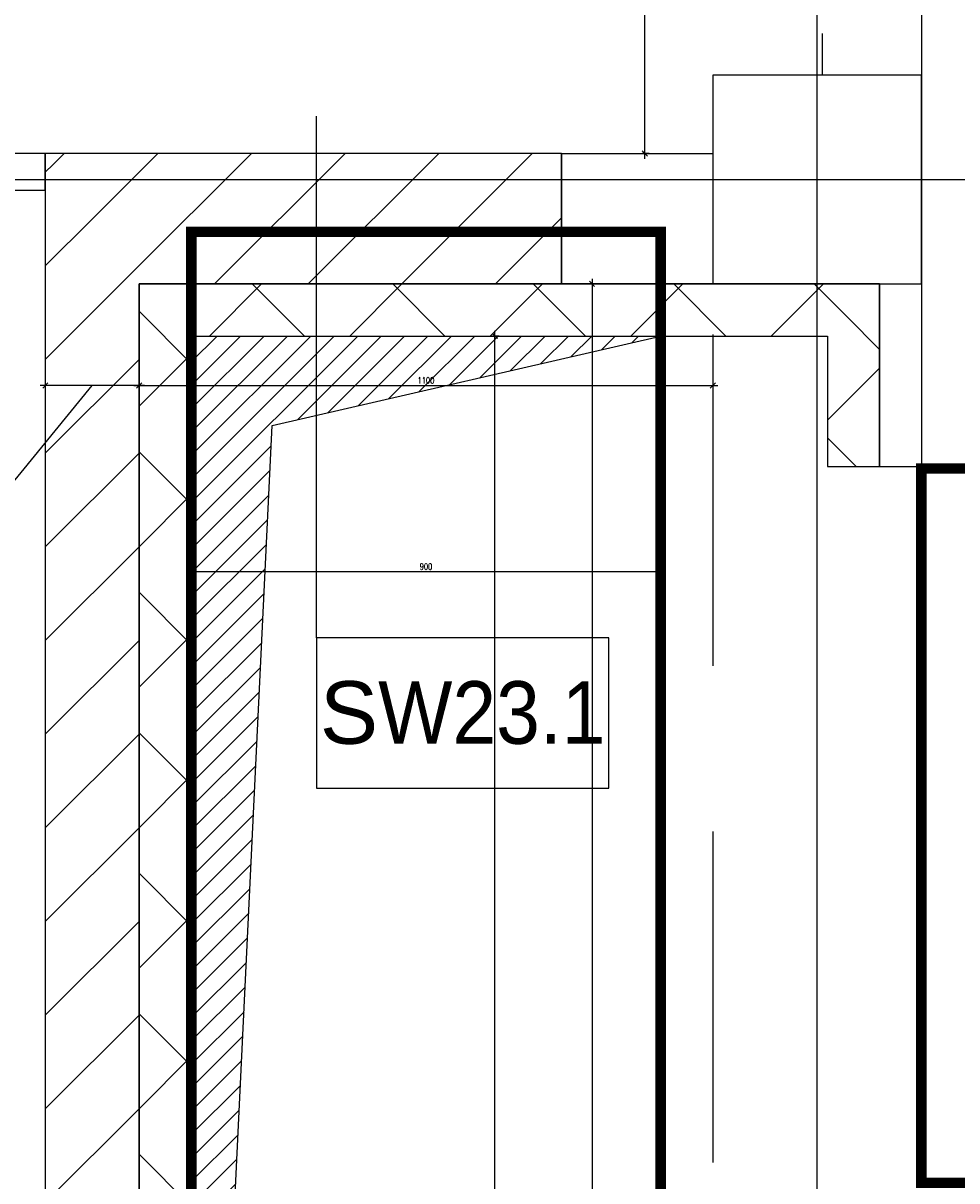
# Model space of a CAD drawing. Header units: centimetres. Extents: x -149939 to 48626, y -46000 to 152985.
# Tile 214 of 256: x -24063 to -22272, y 80180 to 82400. Entities that reach past the tile are written whole.
import ezdxf

# ---------------------------------------------------------------- set-up
doc = ezdxf.new("R2010")
doc.units = ezdxf.units.CM
doc.header["$LTSCALE"] = 50
doc.header["$PDMODE"] = 35
doc.header["$PDSIZE"] = 0.1
for name, pattern in [('Kondygnacja  -0_5$0$HIDDEN', [9.525, 6.35, -3.175]), ('Kondygnacja +0_5$0$DOT2', [3.175, 0, -3.175]), ('Osie rzutów$0$DASHDOT2', [12.7, 6.35, -3.175, 0, -3.175]), ('SU Lampy kwadratowe  -1$0$HIDDENX2', [19.05, 12.7, -6.35])]:
    doc.linetypes.add(name, pattern=pattern)
doc.layers.get('0').update_dxf_attribs({"color": 8})
doc.layers.get('DEFPOINTS').update_dxf_attribs({"color": 8})
for name, color, linetype in [('bgde_otwory', 250, 'Continuous'), ('Kondygnacja  -0_5$0$ARCH_INFO_OPISY', 8, 'Continuous'), ('Kondygnacja  -0_5$0$ARCH_INFO_OPISY_PRZEGRODY', 8, 'Continuous'), ('Kondygnacja  -0_5$0$ARCH_MUROWANE', 8, 'Continuous'), ('Kondygnacja  -0_5$0$ARCH_MUROWANE_IST', 8, 'Continuous'), ('Kondygnacja  -0_5$0$ARCH_OCIEPLENIE', 8, 'Continuous'), ('Kondygnacja  -0_5$0$ARCH_STROP', 8, 'Continuous'), ('Kondygnacja  -0_5$0$ARCH_WYPOSAŻENIE_SANITARNE_IST', 8, 'Continuous'), ('Kondygnacja  -0_5$0$ARCH_ŻELBET_IST', 8, 'Continuous'), ('Kondygnacja +0_5$0$ARCH_WYBURZENIA', 8, 'Kondygnacja +0_5$0$DOT2'), ('Kondygnacja -1$0$ARCH_ŚLUSARKA_DRZWI', 8, 'Continuous'), ('Osie rzutów$0$ARCH_INFO_OSIE_IST', 8, 'Osie rzutów$0$DASHDOT2'), ('Osie rzutów$0$ARCH_INFO_OSIE_OPISY_IST', 8, 'Continuous')]:
    doc.layers.add(name, color=color, linetype=linetype)
doc.layers.add('Kondygnacja  -0_5$0$ARCH_INFO_WYMIARY', color=8, linetype='Continuous', lineweight=9)
doc.layers.add('Kondygnacja  -0_5$0$ARCH_WIDOK', color=8, linetype='Continuous', lineweight=13)
doc.styles.add('Kondygnacja  -0_5$0$Arial', font='ARIAL.TTF')
doc.styles.add('Kondygnacja  -0_5$0$Romans', font='Romans.shx', dxfattribs={"width": 0.7})
doc.styles.add('Kondygnacja  -0_5$0$Standard', font='txt')
doc.dimstyles.new('Kondygnacja  -0_5$0$ISO-25', dxfattribs={"dimtxt": 2.5, "dimasz": 2.5, "dimexe": 1.25, "dimexo": 0.625, "dimtad": 1, "dimtxsty": 'Kondygnacja  -0_5$0$Standard', "dimcen": 2.5, "dimadec": 0, "dimazin": 0, "dimtfac": 1, "dimtmove": 0, "dimatfit": 3, "dimfxl": 1, "dimarcsym": 0})
doc.dimstyles.new('Kondygnacja  -0_5$0$Wymiary 1-100', dxfattribs={"dimtxt": 12, "dimasz": 10, "dimexe": 5, "dimexo": 0, "dimgap": 4, "dimtad": 1, "dimrnd": 0.5, "dimzin": 12, "dimdsep": 46, "dimtxsty": 'Kondygnacja  -0_5$0$Romans', "dimblk": 'Kondygnacja  -0_5$0$_Oblique', "dimcen": 10, "dimdle": 10, "dimclrt": 55, "dimazin": 0, "dimtfac": 1, "dimtmove": 1, "dimatfit": 3, "dimfxl": 8, "dimfxlon": 1, "dimtolj": 1, "dimtzin": 0, "dimarcsym": 0})
pattern_1 = [(45, (-121140, -45000), (-134.70384, 134.70384), []), (135, (-121140, -45000), (-134.70384, -134.70384), [])]

# ---------------------------------------------------------------- blocks, each defined once
blk = doc.blocks.new('Osie rzutów')
at = {"layer": 'Osie rzutów$0$ARCH_INFO_OSIE_IST', "ltscale": 10}
for p, q in [((9860, 12255), (9860, 14290.38)), ((7947.38, 12710), (13655, 12710))]:
    blk.add_line(p, q, dxfattribs=at)
blk = doc.blocks.new('Kondygnacja  -0_5$0$_Oblique')
at = {"color": 0, "linetype": 'ByBlock', "lineweight": -2}
blk.add_line((-0.5, -0.5), (0.5, 0.5), dxfattribs=at)
blk = doc.blocks.new('*D155')
at = {"layer": 'DEFPOINTS', "color": 0}
for p in [(-22870.2, 90190), (-22740, 90190), (-22740, 82150)]:
    blk.add_point(p, dxfattribs=at)
at = {"layer": 'Kondygnacja  -0_5$0$ARCH_INFO_WYMIARY', "color": 0, "lineweight": -2}
for p, q in [((-22870.2, 82140), (-22870.2, 90200)), ((-22862.2, 90190), (-22875.2, 90190)), ((-22862.2, 82150), (-22875.2, 82150))]:
    blk.add_line(p, q, dxfattribs=at)
at = {"layer": 'Kondygnacja  -0_5$0$ARCH_INFO_WYMIARY', "color": 0, "linetype": 'ByBlock', "lineweight": -2, "xscale": 10, "yscale": 10, "zscale": 10}
for p, rotation in [((-22870.2, 90190), 90), ((-22870.2, 82150), 270)]:
    blk.add_blockref('Kondygnacja  -0_5$0$_Oblique', p, dxfattribs=dict(at, rotation=rotation))
at = {"layer": 'Kondygnacja  -0_5$0$ARCH_INFO_WYMIARY', "color": 55, "insert": (-22880.2, 86170), "char_height": 12, "attachment_point": 5, "rotation": 90, "style": 'Kondygnacja  -0_5$0$Romans'}
blk.add_mtext('\\A1;8040', dxfattribs=at)
blk = doc.blocks.new('*D179')
at = {"layer": 'DEFPOINTS', "color": 0}
for p in [(-24020, 81900), (-25165.6, 12687.8), (-24020, 12492.9)]:
    blk.add_point(p, dxfattribs=at)
at = {"layer": 'Kondygnacja  -0_5$0$ARCH_INFO_WYMIARY', "color": 0, "lineweight": -2}
for p, q in [((-25165.6, 12500.9), (-25165.6, 12487.9)), ((-24020, 12500.9), (-24020, 12487.9)), ((-25175.6, 12492.9), (-24010, 12492.9))]:
    blk.add_line(p, q, dxfattribs=at)
at = {"layer": 'Kondygnacja  -0_5$0$ARCH_INFO_WYMIARY', "color": 0, "linetype": 'ByBlock', "lineweight": -2, "xscale": 10, "yscale": 10, "zscale": 10, "rotation": 180}
blk.add_blockref('Kondygnacja  -0_5$0$_Oblique', (-25165.6, 12492.9), dxfattribs=at)
at = {"layer": 'Kondygnacja  -0_5$0$ARCH_INFO_WYMIARY', "color": 0, "linetype": 'ByBlock', "lineweight": -2, "xscale": 10, "yscale": 10, "zscale": 10}
blk.add_blockref('Kondygnacja  -0_5$0$_Oblique', (-24020, 12492.9), dxfattribs=at)
at = {"layer": 'Kondygnacja  -0_5$0$ARCH_INFO_WYMIARY', "color": 55, "insert": (-24592.8, 12502.9), "char_height": 12, "attachment_point": 5, "style": 'Kondygnacja  -0_5$0$Romans'}
blk.add_mtext('\\A1;1145.5', dxfattribs=at)
blk = doc.blocks.new('Kondygnacja  -0_5$0$_Dot')
at = {"color": 0, "linetype": 'ByBlock', "lineweight": -2}
blk.add_line((-0.5, 0), (-1, 0), dxfattribs=at)
at = {"color": 0, "linetype": 'ByBlock', "const_width": 0.5}
blk.add_lwpolyline([(-0.25, 0, 1), (0.25, 0, 1)], format="xyb", close=True, dxfattribs=at)
blk = doc.blocks.new('*D212')
at = {"layer": 'DEFPOINTS', "color": 0}
for p in [(-30586.3, 81900), (-30681.1, 12489.5), (9064, 12489.5)]:
    blk.add_point(p, dxfattribs=at)
at = {"layer": 'Kondygnacja  -0_5$0$ARCH_INFO_WYMIARY', "color": 0, "lineweight": -2}
for p, q in [((-30673.1, 81900), (-30686.1, 81900)), ((-30681.1, 81910), (-30681.1, 12479.5)), ((-30673.1, 12489.5), (-30686.1, 12489.5))]:
    blk.add_line(p, q, dxfattribs=at)
at = {"layer": 'Kondygnacja  -0_5$0$ARCH_INFO_WYMIARY', "color": 0, "linetype": 'ByBlock', "lineweight": -2, "xscale": 10, "yscale": 10, "zscale": 10}
for p, rotation in [((-30681.1, 81900), 90), ((-30681.1, 12489.5), 270)]:
    blk.add_blockref('Kondygnacja  -0_5$0$_Oblique', p, dxfattribs=dict(at, rotation=rotation))
at = {"layer": 'Kondygnacja  -0_5$0$ARCH_INFO_WYMIARY', "color": 55, "insert": (-30691.1, 47194.8), "char_height": 12, "attachment_point": 5, "rotation": 90, "style": 'Kondygnacja  -0_5$0$Romans'}
blk.add_mtext('\\A1;69410.5', dxfattribs=at)
blk = doc.blocks.new('*D233')
at = {"layer": 'DEFPOINTS', "color": 0}
for p in [(-23740, 82060.3), (-22840, 82060.3), (-23740, 81348)]:
    blk.add_point(p, dxfattribs=at)
at = {"layer": 'Kondygnacja  -0_5$0$ARCH_INFO_WYMIARY', "color": 0, "lineweight": -2}
for p, q in [((-22830, 81348), (-23750, 81348)), ((-23740, 81356), (-23740, 81343)), ((-22840, 81356), (-22840, 81343))]:
    blk.add_line(p, q, dxfattribs=at)
at = {"layer": 'Kondygnacja  -0_5$0$ARCH_INFO_WYMIARY', "color": 0, "linetype": 'ByBlock', "lineweight": -2, "xscale": 10, "yscale": 10, "zscale": 10, "rotation": 180}
blk.add_blockref('Kondygnacja  -0_5$0$_Oblique', (-23740, 81348), dxfattribs=at)
at = {"layer": 'Kondygnacja  -0_5$0$ARCH_INFO_WYMIARY', "color": 0, "linetype": 'ByBlock', "lineweight": -2, "xscale": 10, "yscale": 10, "zscale": 10}
blk.add_blockref('Kondygnacja  -0_5$0$_Oblique', (-22840, 81348), dxfattribs=at)
at = {"layer": 'Kondygnacja  -0_5$0$ARCH_INFO_WYMIARY', "color": 55, "insert": (-23290, 81358), "char_height": 12, "attachment_point": 5, "style": 'Kondygnacja  -0_5$0$Romans'}
blk.add_mtext('\\A1;900', dxfattribs=at)
blk = doc.blocks.new('*D234')
at = {"layer": 'DEFPOINTS', "color": 0}
for p in [(-23157.7, 81800), (9804.9, 81800), (-23090.8, 78400)]:
    blk.add_point(p, dxfattribs=at)
at = {"layer": 'Kondygnacja  -0_5$0$ARCH_INFO_WYMIARY', "color": 0, "lineweight": -2}
for p, q in [((-23157.7, 78390), (-23157.7, 81810)), ((-23149.7, 81800), (-23162.7, 81800)), ((-23149.7, 78400), (-23162.7, 78400))]:
    blk.add_line(p, q, dxfattribs=at)
at = {"layer": 'Kondygnacja  -0_5$0$ARCH_INFO_WYMIARY', "color": 0, "linetype": 'ByBlock', "lineweight": -2, "xscale": 10, "yscale": 10, "zscale": 10}
for p, rotation in [((-23157.7, 81800), 90), ((-23157.7, 78400), 270)]:
    blk.add_blockref('Kondygnacja  -0_5$0$_Oblique', p, dxfattribs=dict(at, rotation=rotation))
at = {"layer": 'Kondygnacja  -0_5$0$ARCH_INFO_WYMIARY', "color": 55, "insert": (-23167.7, 80100), "char_height": 12, "attachment_point": 5, "rotation": 90, "style": 'Kondygnacja  -0_5$0$Romans'}
blk.add_mtext('\\A1;3400', dxfattribs=at)
blk = doc.blocks.new('*D252')
at = {"layer": 'DEFPOINTS', "color": 0}
for p in [(-23840, 81900), (-22740, 81802.7), (-22740, 81705.1)]:
    blk.add_point(p, dxfattribs=at)
at = {"layer": 'Kondygnacja  -0_5$0$ARCH_INFO_WYMIARY', "color": 0, "lineweight": -2}
for p, q in [((-23850, 81705.1), (-22730, 81705.1)), ((-23840, 81713.1), (-23840, 81700.1)), ((-22740, 81713.1), (-22740, 81700.1))]:
    blk.add_line(p, q, dxfattribs=at)
at = {"layer": 'Kondygnacja  -0_5$0$ARCH_INFO_WYMIARY', "color": 0, "linetype": 'ByBlock', "lineweight": -2, "xscale": 10, "yscale": 10, "zscale": 10, "rotation": 180}
blk.add_blockref('Kondygnacja  -0_5$0$_Oblique', (-23840, 81705.1), dxfattribs=at)
at = {"layer": 'Kondygnacja  -0_5$0$ARCH_INFO_WYMIARY', "color": 0, "linetype": 'ByBlock', "lineweight": -2, "xscale": 10, "yscale": 10, "zscale": 10}
blk.add_blockref('Kondygnacja  -0_5$0$_Oblique', (-22740, 81705.1), dxfattribs=at)
at = {"layer": 'Kondygnacja  -0_5$0$ARCH_INFO_WYMIARY', "color": 55, "insert": (-23290, 81715.1), "char_height": 12, "attachment_point": 5, "style": 'Kondygnacja  -0_5$0$Romans'}
blk.add_mtext('\\A1;1100', dxfattribs=at)
blk = doc.blocks.new('*D253')
at = {"layer": 'DEFPOINTS', "color": 0}
for p in [(-24020, 81900), (-23840, 81900), (-24020, 81705.1)]:
    blk.add_point(p, dxfattribs=at)
at = {"layer": 'Kondygnacja  -0_5$0$ARCH_INFO_WYMIARY', "color": 0, "lineweight": -2}
for p, q in [((-24222.3, 81348), (-23930, 81705.1)), ((-23830, 81705.1), (-24030, 81705.1)), ((-24020, 81713.1), (-24020, 81700.1)), ((-23840, 81713.1), (-23840, 81700.1)), ((-24250.7, 81348), (-24222.3, 81348))]:
    blk.add_line(p, q, dxfattribs=at)
at = {"layer": 'Kondygnacja  -0_5$0$ARCH_INFO_WYMIARY', "color": 0, "linetype": 'ByBlock', "lineweight": -2, "xscale": 10, "yscale": 10, "zscale": 10, "rotation": 180}
blk.add_blockref('Kondygnacja  -0_5$0$_Oblique', (-24020, 81705.1), dxfattribs=at)
at = {"layer": 'Kondygnacja  -0_5$0$ARCH_INFO_WYMIARY', "color": 0, "linetype": 'ByBlock', "lineweight": -2, "xscale": 10, "yscale": 10, "zscale": 10}
blk.add_blockref('Kondygnacja  -0_5$0$_Oblique', (-23840, 81705.1), dxfattribs=at)
at = {"layer": 'Kondygnacja  -0_5$0$ARCH_INFO_WYMIARY', "color": 55, "insert": (-24236.5, 81358), "char_height": 12, "attachment_point": 5, "style": 'Kondygnacja  -0_5$0$Romans'}
blk.add_mtext('\\A1;180', dxfattribs=at)
blk = doc.blocks.new('*D254')
at = {"layer": 'DEFPOINTS', "color": 0}
for p in [(-23840, 81900), (-22971.6, 78300), (-22740, 78300)]:
    blk.add_point(p, dxfattribs=at)
at = {"layer": 'Kondygnacja  -0_5$0$ARCH_INFO_WYMIARY', "color": 0, "lineweight": -2}
for p, q in [((-22979.6, 81900), (-22966.6, 81900)), ((-22971.6, 81910), (-22971.6, 78290)), ((-22963.6, 78300), (-22976.6, 78300))]:
    blk.add_line(p, q, dxfattribs=at)
at = {"layer": 'Kondygnacja  -0_5$0$ARCH_INFO_WYMIARY', "color": 0, "linetype": 'ByBlock', "lineweight": -2, "xscale": 10, "yscale": 10, "zscale": 10}
for p, rotation in [((-22971.6, 81900), 90), ((-22971.6, 78300), 270)]:
    blk.add_blockref('Kondygnacja  -0_5$0$_Oblique', p, dxfattribs=dict(at, rotation=rotation))
at = {"layer": 'Kondygnacja  -0_5$0$ARCH_INFO_WYMIARY', "color": 55, "insert": (-22981.6, 80100), "char_height": 12, "attachment_point": 5, "rotation": 90, "style": 'Kondygnacja  -0_5$0$Romans'}
blk.add_mtext('\\A1;3600', dxfattribs=at)

msp = doc.modelspace()

# ---------------------------------------------------------------- hatches: boundary and pattern name
at = {"layer": 'Kondygnacja  -0_5$0$ARCH_MUROWANE', "linetype": 'Continuous'}
h = msp.add_hatch(dxfattribs=at)
h.set_pattern_fill('ANSI31', color=256, scale=40, style=0)
h.set_pattern_definition([(45, (-121140, -45000), (-89.80256, 89.80256), [])])
h.paths.add_polyline_path([(-24020, 77125), (-23840, 77125), (-23840, 81900), (-24020, 82150)], flags=0)
h = msp.add_hatch(dxfattribs=at)
h.set_pattern_fill('ANSI31', color=256, scale=40, angle=-360, style=0)
h.set_pattern_definition([(45, (-121140, -45000), (-89.80256, 89.80256), [])])
h.paths.add_polyline_path([(-24020, 82150), (-23840, 81900), (-23030, 81900), (-23030, 82150)], flags=0)
at = {"layer": 'Kondygnacja  -0_5$0$ARCH_OCIEPLENIE', "linetype": 'Continuous'}
h = msp.add_hatch(dxfattribs=at)
h.set_pattern_fill('ANSI37', color=256, scale=60, angle=-360, style=0)
h.set_pattern_definition(pattern_1)
h.paths.add_polyline_path([(-23740, 81800), (-23840, 81900), (-23840, 77125), (-23740, 77225)], flags=0)
h = msp.add_hatch(dxfattribs=at)
h.set_pattern_fill('ANSI37', color=256, scale=60, style=0)
h.set_pattern_definition(pattern_1)
h.paths.add_polyline_path([(-22520, 81800), (-22420, 81900), (-23840, 81900), (-23740, 81800)], flags=0)
h = msp.add_hatch(dxfattribs=at)
h.set_pattern_fill('ANSI37', color=256, scale=60, angle=-360, style=0)
h.set_pattern_definition(pattern_1)
h.paths.add_polyline_path([(-22420, 81900), (-22520, 81800), (-22520, 81550), (-22420, 81550)], flags=0)
at = {"layer": 'Kondygnacja  -0_5$0$ARCH_WIDOK'}
h = msp.add_hatch(dxfattribs=at)
h.set_pattern_fill('ANSI31', color=256, scale=10, angle=-90, style=0)
h.set_pattern_definition([(225, (47388.482, -58067.393), (-22.45064, 22.45064), [])])
h.paths.add_polyline_path([(-23740, 78400), (-23584.949, 81628.748), (-22840, 81800), (-23740, 81800)])

# ---------------------------------------------------------------- linework, layer by layer
at = {"layer": 'bgde_otwory', "const_width": 20}
for points, elevation in [([(-23740, 82000), (-22840, 82000), (-22840, 78200), (-23740, 78200)], 1920), ([(-22340, 80176.048), (-22340, 81546.048), (-21790, 81546.048), (-21790, 80176.048)], 1615)]:
    msp.add_lwpolyline(points, close=True, dxfattribs=dict(at, elevation=elevation))
at = {"layer": 'Kondygnacja  -0_5$0$ARCH_INFO_OPISY_PRZEGRODY'}
msp.add_lwpolyline([(-23499.62, 81221.229), (-23499.62, 82221.529)], dxfattribs=at)
msp.add_lwpolyline([(-23499.62, 80933.229), (-22939.62, 80933.229), (-22939.62, 81221.229), (-23499.62, 81221.229), (-23499.62, 80933.229)], close=True, dxfattribs=at)
at = {"layer": 'Kondygnacja  -0_5$0$ARCH_MUROWANE', "linetype": 'Continuous'}
for p, q in [((-24020, 82150), (-24020, 77125)), ((-23030, 82150), (-24020, 82150)), ((-23030, 81900), (-23030, 82150)), ((-23840, 77125), (-23840, 81900)), ((-23840, 81900), (-23030, 81900))]:
    msp.add_line(p, q, dxfattribs=at)
at = {"layer": 'Kondygnacja  -0_5$0$ARCH_MUROWANE_IST', "ltscale": 4}
for p, q in [((-23030, 82150), (-23030, 81900)), ((-23030, 82150), (-22740, 82150)), ((-23030, 81900), (-22740, 81900)), ((-22420, 81900), (-22420, 81550))]:
    msp.add_line(p, q, dxfattribs=at)
for points in [[(-22530, 82380), (-22530, 82300)], [(-22420, 81550), (-22340, 81550)]]:
    msp.add_lwpolyline(points, dxfattribs=at)
at = {"layer": 'Kondygnacja  -0_5$0$ARCH_OCIEPLENIE', "linetype": 'Continuous'}
for p, q in [((-23840, 81900), (-23840, 77125)), ((-22420, 81900), (-23840, 81900)), ((-22420, 81550), (-22420, 81900)), ((-23740, 77225), (-23740, 81800)), ((-23740, 81800), (-22520, 81800)), ((-22520, 81800), (-22520, 81550)), ((-22520, 81550), (-22420, 81550))]:
    msp.add_line(p, q, dxfattribs=at)
at = {"layer": 'Kondygnacja  -0_5$0$ARCH_STROP'}
msp.add_lwpolyline([(-23740, 81800), (-22840, 81800), (-22840, 78400), (-23740, 78400)], close=True, dxfattribs=at)
msp.add_lwpolyline([(-23740, 78400), (-23584.949, 81628.748), (-22840, 81800)], dxfattribs=at)
at = {"layer": 'Kondygnacja  -0_5$0$ARCH_WIDOK'}
msp.add_lwpolyline([(-23740, 78400), (-23584.949, 81628.748), (-22840, 81800), (-23740, 81800)], close=True, dxfattribs=at)
at = {"layer": 'Kondygnacja  -0_5$0$ARCH_WIDOK', "linetype": 'Kondygnacja  -0_5$0$HIDDEN', "ltscale": 2}
msp.add_lwpolyline([(-22340, 80180), (-22340, 81550)], dxfattribs=at)
at = {"layer": 'Kondygnacja  -0_5$0$ARCH_WYPOSAŻENIE_SANITARNE_IST', "linetype": 'SU Lampy kwadratowe  -1$0$HIDDENX2'}
msp.add_line((-22740.036, 81802.699), (-22740, 78100), dxfattribs=at)
at = {"layer": 'Kondygnacja  -0_5$0$ARCH_ŻELBET_IST', "ltscale": 4}
msp.add_line((-22340, 85900), (-22340, 81550), dxfattribs=at)
msp.add_lwpolyline([(-22740, 81900), (-22340, 81900), (-22340, 82300), (-22740, 82300)], close=True, dxfattribs=at)
msp.add_lwpolyline([(-22740, 81900), (-22340, 81900), (-22340, 82300), (-22740, 82300)], close=True, dxfattribs=at)
msp.add_lwpolyline([(-22090, 81550), (-22340, 81550)], dxfattribs=at)
at = {"layer": 'Kondygnacja +0_5$0$ARCH_WYBURZENIA', "ltscale": 6}
msp.add_lwpolyline([(-23030, 82080), (-23030, 82150), (-23030, 82150)], dxfattribs=at)
at = {"layer": 'Kondygnacja -1$0$ARCH_ŚLUSARKA_DRZWI', "linetype": 'Continuous'}
msp.add_lwpolyline([(-24105, 82080), (-24020, 82080), (-24020, 82150), (-24105, 82150)], close=True, dxfattribs=at)

# ---------------------------------------------------------------- block references
at = {"layer": 'Osie rzutów$0$ARCH_INFO_OSIE_OPISY_IST', "color": 30, "xscale": 10, "yscale": 10, "zscale": 10}
msp.add_blockref('Osie rzutów', (-121140, -45000), dxfattribs=at)

# ---------------------------------------------------------------- texts
at = {"layer": 'Kondygnacja  -0_5$0$ARCH_INFO_OPISY_PRZEGRODY', "insert": (-23219.62, 81077.229), "char_height": 120, "width": 560, "attachment_point": 5, "style": 'Kondygnacja  -0_5$0$Arial'}
msp.add_mtext('S{\\W0.9;W23.1}', dxfattribs=at)

# ---------------------------------------------------------------- dimensions: what is measured, and where the dimension line sits
at = {"layer": 'Kondygnacja  -0_5$0$ARCH_INFO_WYMIARY'}
for base, p1, p2, picture, middle in [((-22870.2, 90190), (-22740, 82150), (-22740, 90190), '*D155', (-22880.2, 86170)), ((-30681.114, 12489.5), (-30586.301, 81900), (9064, 12489.5), '*D212', (-30691.114, 47194.75)), ((-22971.568, 78300), (-23840, 81900), (-22740, 78300), '*D254', (-22981.568, 80100)), ((-23157.72, 81800), (-23090.846, 78400), (9804.915, 81800), '*D234', (-23167.72, 80100))]:
    dim = msp.add_linear_dim(base=base, p1=p1, p2=p2, angle=90, dimstyle='Kondygnacja  -0_5$0$Wymiary 1-100', dxfattribs=at)
    dim.commit()
    dim.dimension.update_dxf_attribs({"geometry": picture, "text_midpoint": middle})
for base, p1, p2, picture, middle in [((-23740, 81347.976), (-22840, 82060.32), (-23740, 82060.32), '*D233', (-23290, 81357.976)), ((-24020, 12492.917), (-25165.562, 12687.772), (-24020, 81900), '*D179', (-24592.781, 12502.917)), ((-22740.036, 81705.082), (-23840, 81900), (-22740.036, 81802.699), '*D252', (-23290.018, 81715.082))]:
    dim = msp.add_linear_dim(base=base, p1=p1, p2=p2, dimstyle='Kondygnacja  -0_5$0$Wymiary 1-100', dxfattribs=at)
    dim.commit()
    dim.dimension.update_dxf_attribs({"geometry": picture, "text_midpoint": middle})
dim = msp.add_linear_dim(base=(-24020, 81705.082), p1=(-23840, 81900), p2=(-24020, 81900), dimstyle='Kondygnacja  -0_5$0$Wymiary 1-100', dxfattribs=at)
dim.commit()
dim.dimension.update_dxf_attribs({"geometry": '*D253', "text_midpoint": (-24226.254, 81347.976), "dimtype": 160})

# ---------------------------------------------------------------- leaders
at = {"layer": 'Kondygnacja  -0_5$0$ARCH_INFO_OPISY'}
msp.add_leader([(-24459.518, 82150), (-23436.647, 83526.437), (-20677.48, 83526.437)], dimstyle='Kondygnacja  -0_5$0$ISO-25', override={"dimscale": 5, "dimasz": 2, "dimtad": 0, "dimldrblk": 'Kondygnacja  -0_5$0$_Dot'}, dxfattribs=at)

doc.saveas('drawing.dxf')
